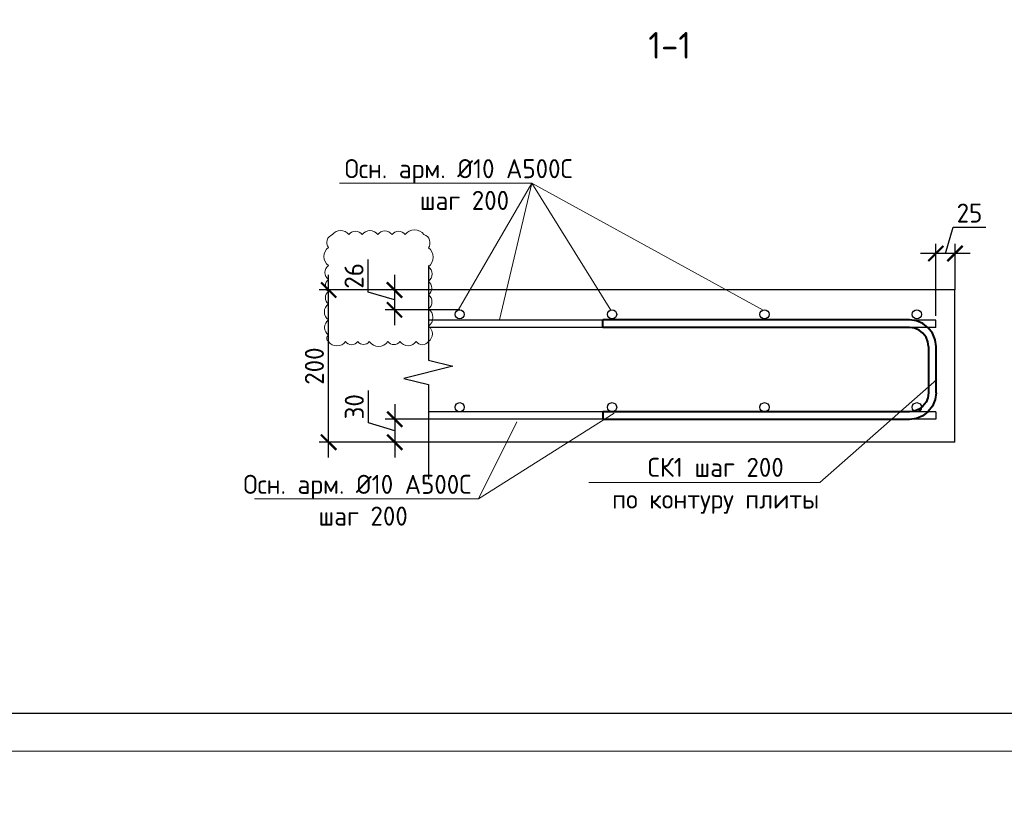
# Model space of a CAD drawing. Header units: millimetres. Extents: x -42044588 to 856694, y -806701 to 941911.
# Tile 224 of 256: x 14588 to 27511, y -451486 to -441116. Entities that reach past the tile are written whole.
import ezdxf
from ezdxf import colors
from ezdxf.entities.mleader import LeaderData, LeaderLine
from ezdxf.math import Vec2, Vec3

# ---------------------------------------------------------------- set-up
doc = ezdxf.new("R2010")
doc.units = ezdxf.units.MM
doc.layers.add('0 @ 100', color=7, linetype='Continuous')
doc.layers.add('ТОЛСТЫЕ_ОСНОВНЫЕ', color=6, linetype='Continuous')
for name, color, linetype, lineweight in [('_0.5', 94, 'Continuous', 50), ('Арм_хомуты', 133, 'Continuous', 18), ('Арматура', 152, 'Continuous', 40), ('Выноски', 20, 'Continuous', 20), ('Перекрытие ж_бетон', 1, 'Continuous', 30), ('подоснова', 151, 'Continuous', 5), ('поз.', 2, 'Continuous', 25), ('РАЗМЕРЫ', 1, 'Continuous', 9), ('Текст', 7, 'Continuous', 25), ('ТОНКИЕ', 7, 'Continuous', 9), ('Узлы', 7, 'Continuous', 0)]:
    doc.layers.add(name, color=color, linetype=linetype, lineweight=lineweight)
doc.styles.add('GOST 2.304', font='CS_Gost2304.shx')
doc.styles.add('GOST-2.304_Type-B', font='GOST_Common.ttf')
doc.styles.add('ГОСТ', font='GOST_Common.ttf')
doc.styles.add('ГОСТ 2.304', font='GOST_Common.ttf')
doc.dimstyles.new('СПДС', dxfattribs={"dimscale": 100, "dimtxt": 2.5, "dimasz": 2, "dimexe": 1.25, "dimexo": 0, "dimtad": 1, "dimdec": 0, "dimrnd": 5, "dimtxsty": 'GOST-2.304_Type-B', "dimblk": 'ARCHTICK', "dimcen": 2.5, "dimdle": 2, "dimclrd": 1, "dimclre": 1, "dimclrt": 1, "dimadec": 0, "dimazin": 2, "dimtfac": 0.75, "dimtdec": 0, "dimtmove": 1, "dimatfit": 3, "dimfxl": 0, "dimtolj": 1, "dimarcsym": 0})

# ---------------------------------------------------------------- blocks, each defined once
blk = doc.blocks.new('A$Cd09756da')
at = {"layer": 'Текст', "color": 7, "attachment_point": 1, "style": 'ГОСТ'}
for s, width, heights, insert, char_height in [('\\pi594.35517;{\\fTimes New Roman|b0|i0|c204|p18;\\C256;Строительство жилого комплекса со  встроенными помещениями \\P\\pi1441.86779;общественного-делового, коммерческого назначения и \\P\\pi41.3631;поликлиническим учреждением по адресу: г. Чита, ул. 1-я Коллективная}', 11543.07, [0], (-11741, 4333), 250), ('\\pi389.01406;{\\fTimes New Roman|b0|i0|c204|p18;\\C256;«Жилой дом со встроенными помещениями \\P\\pi641.91601;общественно-делового и коммерческого \\P\\pi302.06381;назначения на первом этаже здания», поз. 3.1\\P}', 7000, [1500], (-12014, 2803), 225)]:
    blk.add_mtext_dynamic_manual_height_columns(s, width=width, gutter_width=12.5, heights=heights, dxfattribs=dict(at, insert=insert, char_height=char_height))
blk = doc.blocks.new('*U6686')
at = {"layer": 'ТОЛСТЫЕ_ОСНОВНЫЕ', "color": 6}
blk.add_lwpolyline([(20, 5), (886, 5), (886, 415), (20, 415)], close=True, dxfattribs=at)
at = {"layer": 'ТОНКИЕ'}
blk.add_lwpolyline([(0, 0), (891, 0), (891, 420), (0, 420)], close=True, dxfattribs=at)
blk = doc.blocks.new('*U7184')
at = {"color": 0, "linetype": 'ByBlock', "lineweight": -2}
for p, q in [((-65.3, 25), (-65.3, 427.5)), ((-55.3, 427.5), (-65.3, 427.5)), ((-55.3, 25), (-55.3, 427.5)), ((55.3, 25), (55.3, 427.5)), ((55.3, 427.5), (65.3, 427.5)), ((65.3, 25), (65.3, 427.5)), ((-64.1, 15.9), (-65.3, 25)), ((-60.6, 7.5), (-64.1, 15.9)), ((-54.4, 18.5), (-55.3, 25)), ((-51.9, 12.5), (-54.4, 18.5)), ((51.9, 12.5), (54.4, 18.5)), ((54.4, 18.5), (55.3, 25)), ((60.6, 7.5), (64.1, 15.9)), ((64.1, 15.9), (65.3, 25)), ((-55, 0.3), (-60.6, 7.5)), ((-47.8, -5.3), (-55, 0.3)), ((-47.9, 7.3), (-51.9, 12.5)), ((-42.8, 3.3), (-47.9, 7.3)), ((-36.7, 0.9), (-42.8, 3.3)), ((-30.3, 0), (-36.7, 0.9)), ((-30.3, 0), (30.3, 0)), ((30.3, 0), (36.7, 0.9)), ((36.7, 0.9), (42.8, 3.3)), ((42.8, 3.3), (47.9, 7.3)), ((47.8, -5.3), (55, 0.3)), ((47.9, 7.3), (51.9, 12.5)), ((55, 0.3), (60.6, 7.5)), ((-39.3, -8.8), (-47.8, -5.3)), ((-30.3, -10), (-39.3, -8.8)), ((30.3, -10), (-30.3, -10)), ((30.3, -10), (39.3, -8.8)), ((39.3, -8.8), (47.8, -5.3))]:
    blk.add_line(p, q, dxfattribs=at)
at = {"style": 'GOST 2.304', "oblique": 15, "flags": 9}
for tag, p in [('ПОЗИЦИЯ', (795.4, -54.4)), ('ДИАМЕТР', (795.7, -58.7)), ('КЛАСС', (796, -63.1)), ('ДЛИНА', (796.5, -67.9)), ('МАССА', (796.8, -73.3))]:
    blk.add_attdef(tag, p, '', height=2.5, dxfattribs=at)
blk = doc.blocks.new('_ArchTick')
at = {"color": 0, "linetype": 'ByBlock', "const_width": 0.15}
blk.add_lwpolyline([(-0.5, -0.5), (0.5, 0.5)], dxfattribs=at)
blk = doc.blocks.new('*D7397')
at = {"layer": 'DEFPOINTS', "color": 0, "transparency": 16777216}
for p in [(26613, -444186), (26864, -444665), (26613, -445005)]:
    blk.add_point(p, dxfattribs=at)
at = {"layer": 'РАЗМЕРЫ', "color": 1, "lineweight": -2, "transparency": 16777216}
for p, q in [((26739, -444186), (26842, -443842)), ((26842, -443842), (27267, -443842)), ((26613, -445005), (26613, -444061)), ((26864, -444665), (26864, -444061)), ((27064, -444186), (26413, -444186))]:
    blk.add_line(p, q, dxfattribs=at)
at = {"layer": 'РАЗМЕРЫ', "color": 1, "lineweight": -2, "transparency": 16777216, "xscale": 200, "yscale": 200, "zscale": 200, "rotation": 180}
blk.add_blockref('_ArchTick', (26613, -444186), dxfattribs=at)
at = {"layer": 'РАЗМЕРЫ', "color": 1, "lineweight": -2, "transparency": 16777216, "xscale": 200, "yscale": 200, "zscale": 200}
blk.add_blockref('_ArchTick', (26864, -444186), dxfattribs=at)
at = {"layer": 'РАЗМЕРЫ', "color": 1, "lineweight": 0, "transparency": 16777216, "insert": (27054, -443655), "char_height": 250, "attachment_point": 5, "style": 'GOST-2.304_Type-B'}
blk.add_mtext('\\A1;25', dxfattribs=at)
blk = doc.blocks.new('_None')
blk = doc.blocks.new('*D7398')
at = {"layer": 'DEFPOINTS', "color": 0, "transparency": 16777216}
for p in [(18643, -444665), (19916, -444665), (19835, -446665)]:
    blk.add_point(p, dxfattribs=at)
at = {"layer": 'РАЗМЕРЫ', "color": 1, "lineweight": -2, "transparency": 16777216}
for p, q in [((18643, -446865), (18643, -444465)), ((19916, -444665), (18518, -444665)), ((19835, -446665), (18518, -446665))]:
    blk.add_line(p, q, dxfattribs=at)
at = {"layer": 'РАЗМЕРЫ', "color": 1, "lineweight": -2, "transparency": 16777216, "xscale": 200, "yscale": 200, "zscale": 200}
for p, rotation in [((18643, -444665), 90), ((18643, -446665), 270)]:
    blk.add_blockref('_ArchTick', p, dxfattribs=dict(at, rotation=rotation))
at = {"layer": 'РАЗМЕРЫ', "color": 1, "lineweight": 0, "transparency": 16777216, "insert": (18456, -445665), "char_height": 250, "attachment_point": 5, "rotation": 90, "style": 'GOST-2.304_Type-B'}
blk.add_mtext('\\A1;200', dxfattribs=at)
blk = doc.blocks.new('*D7403')
at = {"layer": 'DEFPOINTS', "color": 0, "transparency": 16777216}
for p in [(20074, -444665), (19508, -444926), (20363, -444926)]:
    blk.add_point(p, dxfattribs=at)
at = {"layer": 'РАЗМЕРЫ', "color": 1, "lineweight": -2, "transparency": 16777216}
for p, q in [((19164, -444692), (19164, -444267)), ((19508, -444465), (19508, -445126)), ((20074, -444665), (19383, -444665)), ((19508, -444796), (19164, -444692)), ((20363, -444926), (19383, -444926))]:
    blk.add_line(p, q, dxfattribs=at)
at = {"layer": 'РАЗМЕРЫ', "color": 1, "lineweight": -2, "transparency": 16777216, "xscale": 200, "yscale": 200, "zscale": 200}
for p, rotation in [((19508, -444665), 90), ((19508, -444926), 270)]:
    blk.add_blockref('_ArchTick', p, dxfattribs=dict(at, rotation=rotation))
at = {"layer": 'РАЗМЕРЫ', "color": 1, "lineweight": 0, "transparency": 16777216, "insert": (18976, -444480), "char_height": 250, "attachment_point": 5, "rotation": 90, "style": 'GOST-2.304_Type-B'}
blk.add_mtext('\\A1;26', dxfattribs=at)
blk = doc.blocks.new('*D7404')
at = {"layer": 'DEFPOINTS', "color": 0, "transparency": 16777216}
for p in [(20330, -446364), (19511, -446665), (20376, -446665)]:
    blk.add_point(p, dxfattribs=at)
at = {"layer": 'РАЗМЕРЫ', "color": 1, "lineweight": -2, "transparency": 16777216}
for p, q in [((19168, -446411), (19168, -445986)), ((19511, -446164), (19511, -446865)), ((19511, -446515), (19168, -446411)), ((20330, -446364), (19386, -446364)), ((20376, -446665), (19386, -446665))]:
    blk.add_line(p, q, dxfattribs=at)
at = {"layer": 'РАЗМЕРЫ', "color": 1, "lineweight": -2, "transparency": 16777216, "xscale": 200, "yscale": 200, "zscale": 200}
for p, rotation in [((19511, -446364), 90), ((19511, -446665), 270)]:
    blk.add_blockref('_ArchTick', p, dxfattribs=dict(at, rotation=rotation))
at = {"layer": 'РАЗМЕРЫ', "color": 1, "lineweight": 0, "transparency": 16777216, "insert": (18980, -446199), "char_height": 250, "attachment_point": 5, "rotation": 90, "style": 'GOST-2.304_Type-B'}
blk.add_mtext('\\A1;30', dxfattribs=at)

msp = doc.modelspace()

# ---------------------------------------------------------------- linework, layer by layer
at = {"color": 3, "linetype": 'Continuous', "lineweight": 30}
for centre in [(20363.495, -444986.098), (22363.495, -444986.098), (24363.495, -444986.098), (26363.495, -444986.098), (20363.495, -446205.098), (22363.495, -446205.098), (24363.495, -446205.098), (26363.495, -446205.098)]:
    msp.add_circle(centre, 60, dxfattribs=at)
at = {"layer": '_0.5', "color": 240, "lineweight": 0, "true_color": 0xed1f24}
msp.add_lwpolyline([(18641.973, -445342.339, 0.52056705), (18862.962, -445342.339, 0.52056705), (19026.497, -445342.339, 0.52056705), (19176.931, -445342.339, 0.52056705), (19420.842, -445342.339, 0.52056705), (19578.405, -445342.339, 0.52056705), (19793.012, -445342.339, 0.52056705), (19951.796, -445342.339, 0.52056705), (19951.892, -445140.09, 0.52056705), (19951.892, -444912.75, 0.52056705), (19951.892, -444729.229, 0.52056705), (19951.892, -444552.339, 0.52056705), (19951.892, -444357.568, 0.52056705), (19951.892, -444111.621, 0.52056705), (19893.474, -443938.4, 0.52056705), (19647.563, -443938.4, 0.52056705), (19475.562, -443938.4, 0.52056705), (19287.42, -443938.4, 0.52056705), (19084.321, -443938.4, 0.52056705), (18906.11, -443938.4, 0.52056705), (18693.507, -443938.4, 0.52056705), (18641.973, -444108.09, 0.52056705), (18641.973, -444345.165, 0.52056705), (18641.973, -444528.244, 0.52056705), (18641.973, -444686.53, 0.52056705), (18641.973, -444847.819, 0.52056705), (18641.973, -445059.304, 0.52056705), (18641.973, -445257.386, 0.52056705)], format="xyb", close=True, dxfattribs=at)
at = {"layer": 'Арматура', "color": 2, "lineweight": 0}
for p, q in [((21310.622, -443263.688), (18784.155, -443263.688)), ((21310.622, -443263.688), (20344.913, -444930.098)), ((21310.622, -443263.688), (20886.189, -445058.308)), ((24344.913, -444930.098), (21310.622, -443263.688)), ((22344.913, -444930.098), (21310.622, -443263.688)), ((22390.763, -446285.098), (20611.694, -447409.34)), ((20611.694, -447409.34), (21112.038, -446398.308)), ((20611.694, -447409.34), (17668.128, -447409.34))]:
    msp.add_line(p, q, dxfattribs=at)
at = {"layer": 'Перекрытие ж_бетон', "color": 7, "linetype": 'Continuous', "lineweight": 30}
for p, q in [((26863.516, -444665.098), (19951.892, -444665.098)), ((26863.516, -446665.098), (26863.516, -444665.098)), ((26863.516, -446665.098), (19951.892, -446665.098))]:
    msp.add_line(p, q, dxfattribs=at)
at = {"layer": 'Перекрытие ж_бетон', "color": 3, "linetype": 'Continuous', "lineweight": 30}
for p, q in [((26613.495, -445061.098), (19951.892, -445061.098)), ((26613.495, -445160.008), (26613.495, -445061.098)), ((26613.495, -445160.008), (19951.892, -445160.008)), ((26613.495, -446265.098), (19951.892, -446265.098)), ((26613.495, -446265.098), (26613.495, -446364.008)), ((26153.518, -446364.008), (19951.892, -446364.008)), ((26613.495, -446364.008), (19951.892, -446364.008))]:
    msp.add_line(p, q, dxfattribs=at)
at = {"layer": 'поз.', "linetype": 'Continuous'}
msp.add_lwpolyline([(19951.892, -444345.991), (19951.892, -445587.991), (20271.892, -445667.991), (19631.892, -445827.991), (19951.892, -445907.991), (19951.892, -447149.991)], dxfattribs=at)

# ---------------------------------------------------------------- block references
at = {"xscale": 100, "yscale": 100, "zscale": 100}
msp.add_blockref('*U6686', (-4188.16, -450720.883), dxfattribs=at)
at = {"lineweight": 50, "ltscale": 100}
for p in [(-114599.263, -448277.399), (-22478.223, -448518.639)]:
    msp.add_blockref('A$Cd09756da', p, dxfattribs=at)
at = {"layer": 'Арм_хомуты', "lineweight": 40, "xscale": -10, "yscale": 10, "zscale": 10, "rotation": 90}
msp.add_blockref('*U7184', (26516.718, -445712.553), dxfattribs=at)

# ---------------------------------------------------------------- texts
at = {"layer": '0 @ 100', "insert": (-41613.8, -430610.23), "char_height": 300, "width": 18500, "attachment_point": 1, "style": 'ГОСТ'}
msp.add_mtext('\\pi-900,l900,t900;{\\C7;1.^IАрмирование монолитной плиты  состоит из основного армирования ∅10 А500С с шагом  200х200мм  в нижней зоне, основного армирования ∅10 А500С с шагом  200х200мм  в  верхней зоне и дополнительного армирования, указанного на схемах армирования.\\P2.^IАрмирование плиты предусмотрено отдельными  стержнями заводской длины по осям Х и Y. При недостатке заводской длины стержней для армирования плиты, стыки стержней осуществлять внахлестку без  сварки. Стыки арматуры внахлестку должны располагаться вразбежку (через шаг). См. деталь стыковки арматуры.\\P3.^IВерхнюю и нижнюю арматуру вязать вязальной проволокой через пересечение.  Стержни основной и дополнительной арматуры укладывать в соответствии с сечениями .\\P4.^IПо периметру плиты и у отверстий  у концов основной арматуры устанавливать П-образные элементы Ск1.\\P5.^IПозиции со знаком "*" укладываются с шагом 100 мм\\P6.^IДля фиксации в проектном положении стержней верхней сетки устанавливать фиксаторы Ф1 с шагом 600х600мм.\\P7.^IДиаметр оправки стержня при d<20мм - 5d, при d≥20мм - 8d\\P8.^IКаркасы поперечного армирования устанавливаются до начала устройство верхней сетки армирования.\\P9.^IОбрамления отверстий см. лист 8. В местах расположения отверстий осуществить прерывания основной и дополнительной сеток арматуры. Отверстия обрамляются двумя стержнями арматуры, расход стали на обрамление учтен на листе 45.\\P10.^IПроемы размерами до 300х300 допускается выполнять по месту методом алмазного бурения.\\P11.^IСечения 3-3;4-4;5-5 см. лист 8.}', dxfattribs=at)
at = {"layer": 'Арматура', "color": 2, "lineweight": 0, "char_height": 250, "width": 3270.99844, "attachment_point": 5, "style": 'ГОСТ 2.304'}
for insert in [(20349.587, -443072.258), (19019.942, -447217.909)]:
    msp.add_mtext(' \\PОсн. арм. %%C10 А500С\\P шаг 200', dxfattribs=dict(at, insert=insert))
at = {"layer": 'Выноски', "color": 240, "true_color": 0xed1f24, "insert": (-41691.759, -442012.674), "char_height": 250, "width": 18219.65973, "attachment_point": 1, "style": 'ГОСТ'}
msp.add_mtext('\\pi-500,l500;В выделенной области представлена замененная ( актуальная) версия. Содержание изменения см. в листе разрешения на внесение изменений{\\H1.025x; }', dxfattribs=at)
at = {"layer": 'Текст', "color": 7, "insert": (-34522.243, -447101.598), "char_height": 250, "attachment_point": 1, "style": 'ГОСТ'}
msp.add_mtext_dynamic_manual_height_columns('\\pi3500;\\P\\pi279.73485;Плита перекрытия на отм. +39,900; 43,050                \\P\\pi1832.19697;(нижнее армирование)', width=7000, gutter_width=12.5, heights=[1500], dxfattribs=at)
at = {"layer": 'Узлы', "color": 80, "linetype": 'Continuous', "lineweight": 0, "style": 'GOST-2.304_Type-B'}
msp.add_text('1-1', height=350, dxfattribs=at).set_placement((22838.618, -441627.443))
at = {"layer": 'Узлы', "color": 80, "linetype": 'Continuous', "lineweight": 0, "insert": (5456.933, -442291.855), "char_height": 350, "width": 10464.96038, "attachment_point": 5, "style": 'GOST-2.304_Type-B'}
msp.add_mtext('\\pi136.85;Деталь выполнения стыковки арматурных стержней внахлестку ∅10', dxfattribs=at)

# ---------------------------------------------------------------- dimensions: what is measured, and where the dimension line sits
at = {"layer": 'РАЗМЕРЫ', "lineweight": 0}
dim = msp.add_linear_dim(base=(26613.495, -444186.141), p1=(26863.516, -444665.098), p2=(26613.495, -445005.098), dimstyle='СПДС', override={"dimlfac": 0.1, "dimrnd": 5}, dxfattribs=at)
dim.commit()
dim.dimension.update_dxf_attribs({"geometry": '*D7397', "text_midpoint": (26904.131, -443654.891)})
for base, p1, p2, override, picture, middle in [((19507.695, -444926.098), (20074.426, -444665.098), (20363.495, -444926.098), {"dimlfac": 0.1, "dimrnd": 0}, '*D7403', (18976.445, -444629.973)), ((18643.41, -444665.377), (19835.107, -446665.098), (19915.691, -444665.377), {"dimlfac": 0.1, "dimrnd": 5}, '*D7398', (18455.91, -445665.237)), ((19511.445, -446665.098), (20329.615, -446364.008), (20376.341, -446665.098), {"dimlfac": 0.1, "dimrnd": 5}, '*D7404', (18980.195, -446348.928))]:
    dim = msp.add_linear_dim(base=base, p1=p1, p2=p2, angle=90, dimstyle='СПДС', override=override, dxfattribs=at)
    dim.commit()
    dim.dimension.update_dxf_attribs({"geometry": picture, "text_midpoint": middle})

# ---------------------------------------------------------------- leaders
at = {"layer": 'подоснова', "color": 2, "lineweight": 0, "ltscale": 0.3}
ml = msp.add_multileader_mtext('Standard', dxfattribs=at)
ml.set_content('СК1 шаг 200 \\Pпо контуру плиты', color=2, style='GOST-2.304_Type-B')
ml.set_leader_properties(color=256, linetype='ByLayer', lineweight=15)
ml.set_arrow_properties(name='NONE')
ml.build(insert=Vec2(0, 0))
ml.multileader.update_dxf_attribs({"text_left_attachment_type": 6, "text_right_attachment_type": 6, "dogleg_length": 0.1, "arrow_head_size": 18})
ctx = ml.context
ctx.base_point, ctx.char_height, ctx.arrow_head_size, ctx.landing_gap_size, ctx.plane_origin = Vec3(22355.369, -447194.443), 250, 18, 20, Vec3(17986.392, -442986.023)
ctx.left_attachment, ctx.right_attachment, ctx.text_align_type = 6, 6, 1
notes = []
notes.append((ctx, [(1, (1, 1, 0), (25091.681, -447194.443), (-1, 0), 0.1, [(0, [(26626.993, -445840.15)], 0, [])])]))
ctx.mtext.insert, ctx.mtext.alignment, ctx.mtext.flow_direction = Vec3(23723.475, -446869.443), 2, 5
for ctx, leaders in notes:
    for number, flags, end, landing, length, lines in leaders:
        leader = LeaderData()
        leader.index, (leader.has_last_leader_line, leader.has_dogleg_vector, leader.attachment_direction) = number, flags
        leader.last_leader_point, leader.dogleg_vector, leader.dogleg_length = Vec3(end), Vec3(landing), length
        for number, points, colour, breaks in lines:
            line = LeaderLine()
            line.index, line.vertices, line.color, line.breaks = number, Vec3.list(points), colors.encode_raw_color(colour), breaks
            leader.lines.append(line)
        ctx.leaders.append(leader)

doc.saveas('drawing.dxf')
